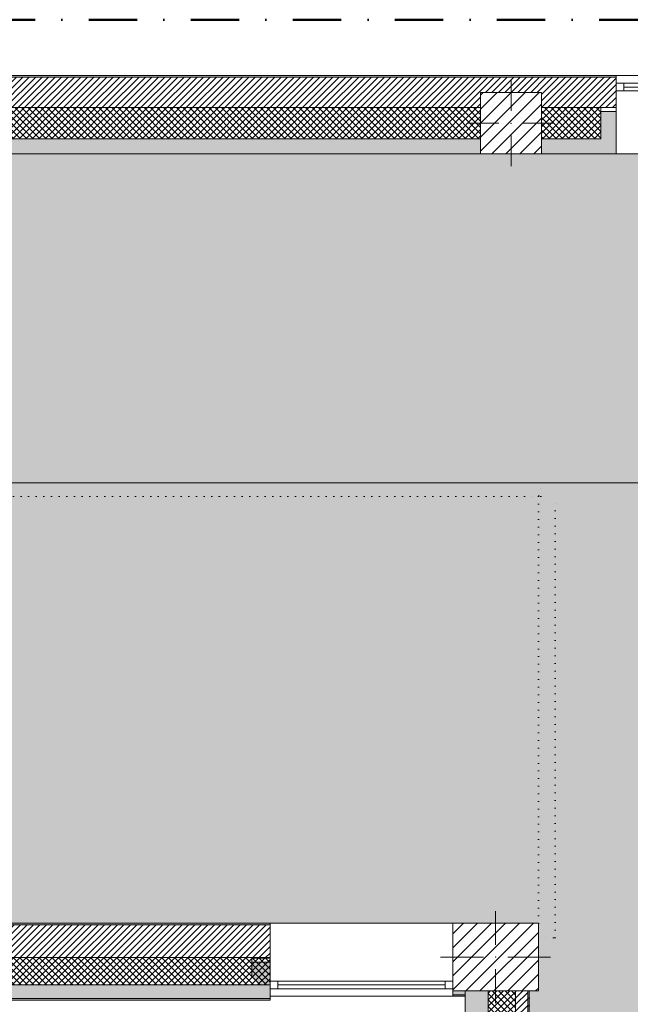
# Model space of a CAD drawing. Header units: millimetres. Extents: x -30280 to 19093, y -19247 to 4746.
# Tile 18 of 41: x -5028 to -1017, y -1726 to 4746. Entities that reach past the tile are written whole.
import ezdxf

# ---------------------------------------------------------------- set-up
doc = ezdxf.new("R2010")
doc.units = ezdxf.units.MM
doc.header["$MEASUREMENT"] = 0
for name, pattern in [('Punteado_1', [50, 0, -50]), ('Punto & Rayas', [670.277762, 317.5, -176.388889, 0, -176.388874]), ('Wipeout_Contour', [1000, 0, -1000])]:
    doc.linetypes.add(name, pattern=pattern)
for name, color, linetype, lineweight, true_color in [('01_2D_Ambit_Pluma_Nº__242', 7, 'Continuous', 50, 0xfb0013), ('12_FAÇ_Façana_Pluma_Nº__102', 7, 'Continuous', 5, 0xcccccc), ('12_FAÇ_Façana_Pluma_Nº__174', 7, 'Continuous', 13, 0xe4ad2c), ('12_FAÇ_Façana_Pluma_Nº__176', 7, 'Continuous', 15, 0x93a0c6), ('12_FAÇ_Façana_Pluma_Nº__43', 7, 'Continuous', 5, 0xa4a4a6), ('14_PAV_Paviment existent_Pluma_Nº__197', 7, 'Continuous', 0, 0xffe68e), ('Ventanas Archicad_Pluma_Nº__23', 7, 'Continuous', 5, 0xa4a4a6), ('Ventanas Archicad_Pluma_Nº__3', 7, 'Continuous', 5, 0xa4a4a4), ('Ventanas Archicad_Pluma_Nº__43', 7, 'Continuous', 5, 0xa4a4a6)]:
    doc.layers.add(name, color=color, linetype=linetype, lineweight=lineweight, true_color=true_color)
for name, color, linetype in [('10_ESTR_Pilars', 7, 'Continuous'), ('12_FAÇ_Façana', 7, 'Continuous'), ('14_PAV_Paviment existent', 7, 'Continuous'), ('Demolido_07_CR_Cel Ras', 7, 'Continuous'), ('Demolido_08_Envans', 7, 'Continuous'), ('Demolido_Puertas Archicad', 7, 'Continuous'), ('Ventanas Archicad', 7, 'Continuous')]:
    doc.layers.add(name, color=color, linetype=linetype)
for name, color, linetype, lineweight in [('10_ESTR_Pilars_Pluma_Nº__20', 1, 'Continuous', 5), ('10_ESTR_Pilars_Pluma_Nº__28', 7, 'Continuous', 20), ('10_ESTR_Pilars_Pluma_Nº__42', 8, 'Continuous', 25), ('12_FAÇ_Façana_Pluma_Nº__1', 7, 'Continuous', 5), ('12_FAÇ_Façana_Pluma_Nº__2', 8, 'Continuous', 5), ('12_FAÇ_Façana_Pluma_Nº__7', 7, 'Continuous', 5), ('14_PAV_Paviment existent_Pluma_Nº__89', 7, 'Continuous', 5), ('Demolido_07_CR_Cel Ras_Pluma_Nº__1', 7, 'Continuous', 5), ('Demolido_07_CR_Cel Ras_Pluma_Nº__100', 2, 'Continuous', 5), ('Demolido_08_Envans_Pluma_Nº__1', 7, 'Continuous', 5), ('Demolido_08_Envans_Pluma_Nº__100', 2, 'Continuous', 5), ('Demolido_Puertas Archicad_Pluma_Nº__1', 7, 'Continuous', 5), ('Demolido_Puertas Archicad_Pluma_Nº__100', 2, 'Continuous', 5), ('Ventanas Archicad_Pluma_Nº__1', 7, 'Continuous', 5), ('Ventanas Archicad_Pluma_Nº__7', 7, 'Continuous', 5)]:
    doc.layers.add(name, color=color, linetype=linetype, lineweight=lineweight)
pattern_1 = [(45, (0, 0), (-21.213203, 21.213203), [])]
pattern_2 = [(45, (0, 0), (-21.2132, 21.2132), []), (135, (0, 0), (21.2132, 21.2132), [])]
pattern_3 = [(0, (0, 0), (0, 75), [0, -75])]
pattern_4 = [(45, (0, 0), (-45.9619, 45.9619), [])]

# ---------------------------------------------------------------- blocks, each defined once
blk = doc.blocks.new('Forjado_1_1', base_point=(5758.9, 1700.9))
at = {"layer": '14_PAV_Paviment existent_Pluma_Nº__197', "linetype": 'Continuous', "lineweight": 0, "true_color": 0x3f3923}
blk.add_hatch(color=39, dxfattribs=at).paths.add_polyline_path([(5758.9, 1700.9), (5758.9, 3863.5), (-28038.7, 3863.5), (-28050.8, 1700.9)])
at = {"layer": '14_PAV_Paviment existent_Pluma_Nº__89', "color": 7, "linetype": 'Continuous', "lineweight": 5, "flags": 128}
blk.add_lwpolyline([(5758.9, 1700.9), (-28050.8, 1700.9), (-28038.7, 3863.5), (5758.9, 3863.5)], close=True, dxfattribs=at)
blk = doc.blocks.new('Forjado_3_1', base_point=(-28092.2, -1194))
at = {"layer": 'Demolido_07_CR_Cel Ras_Pluma_Nº__100', "linetype": 'Continuous', "lineweight": 0, "true_color": 0x3f3f00}
blk.add_hatch(color=48, dxfattribs=at).paths.add_polyline_path([(-28092.2, -1194), (-1681.1, -1194), (-1681.1, -12339), (-1971.1, -12439), (-18763.6, -12339), (-18763.6, -17084), (-1670.4, -17244), (5828.9, -17239), (5828.9, -16789), (6428.9, -16799), (6428.9, -12439), (6178.9, -12439), (6061.7, -1189.8), (7253.9, -1194), (7253.9, 3863.5), (-28092.2, 3863.5)])
at = {"layer": 'Demolido_07_CR_Cel Ras_Pluma_Nº__1', "color": 7, "linetype": 'Punteado_1', "lineweight": 5, "flags": 128}
blk.add_lwpolyline([(-28092.2, -1194), (-1681.1, -1194), (-1681.1, -12339), (-1971.1, -12439), (-18763.6, -12339), (-18763.6, -17084), (-1670.4, -17244), (5828.9, -17239), (5828.9, -16789), (6428.9, -16799), (6428.9, -12439), (6178.9, -12439), (6061.7, -1189.8), (7253.9, -1194), (7253.9, 3863.5), (-28092.2, 3863.5)], close=True, dxfattribs=at)
blk = doc.blocks.new('Muro_1_1', base_point=(-1681.1, -1194))
at = {"layer": '12_FAÇ_Façana_Pluma_Nº__102', "linetype": 'Continuous', "lineweight": 0, "true_color": 0xe5e5e5}
blk.add_hatch(color=254, dxfattribs=at).paths.add_polyline_path([(-2101.1, -1639), (-2101.1, -10659), (-1951.1, -10659), (-1951.1, -7439), (-1971.1, -7439), (-1971.1, -6989), (-1951.1, -6989), (-1951.1, -1639)])
at = {"layer": '12_FAÇ_Façana_Pluma_Nº__174', "linetype": 'Continuous', "lineweight": 13, "true_color": 0xe4ad2c}
h = blk.add_hatch(dxfattribs=at)
h.set_pattern_fill('SATE_Aislamiento_0001', color=42, style=0, pattern_type=2)
h.set_pattern_definition(pattern_2)
h.paths.add_polyline_path([(-1951.1, -6989), (-1771.1, -6989), (-1771.1, -1639), (-1951.1, -1639)])
at = {"layer": '12_FAÇ_Façana_Pluma_Nº__176', "linetype": 'Continuous', "lineweight": 0, "true_color": 0x495063}
blk.add_hatch(color=251, dxfattribs=at).paths.add_polyline_path([(-1691.1, -1639), (-1691.1, -6989), (-1681.1, -6989), (-1681.1, -1639)])
at = {"layer": '12_FAÇ_Façana_Pluma_Nº__2', "linetype": 'Continuous', "lineweight": 5}
h = blk.add_hatch(dxfattribs=at)
h.set_pattern_fill('Ceramic_0001', color=8, style=0, pattern_type=2)
h.set_pattern_definition(pattern_1)
h.paths.add_polyline_path([(-1771.1, -1639), (-1771.1, -6989), (-1691.1, -6989), (-1691.1, -1639)])
at = {"layer": '12_FAÇ_Façana_Pluma_Nº__7', "color": 7, "linetype": 'Continuous', "lineweight": 5}
for p, q in [((-1951.1, -1639), (-1951.1, -6989)), ((-1771.1, -6989), (-1771.1, -1639)), ((-1691.1, -6989), (-1691.1, -1639))]:
    blk.add_line(p, q, dxfattribs=at)
at = {"layer": '12_FAÇ_Façana_Pluma_Nº__7', "color": 7, "linetype": 'Continuous', "lineweight": 5, "flags": 128}
for points in [[(-2101.1, -1639), (-2101.1, -10659)], [(-1681.1, -6989), (-1681.1, -1639)]]:
    blk.add_lwpolyline(points, dxfattribs=at)
blk = doc.blocks.new('Ventana Vertical Multi-Faja 27_2')
at = {"layer": 'Ventanas Archicad_Pluma_Nº__23', "color": 253, "linetype": 'Continuous', "lineweight": 5, "true_color": 0xa4a4a6}
for p, q in [((-600, 0), (-550, 0)), ((-550, 0), (-550, -50)), ((550, -50), (550, 0)), ((550, 0), (600, 0)), ((-550, -50), (-600, -50)), ((600, -50), (550, -50))]:
    blk.add_line(p, q, dxfattribs=at)
at = {"layer": 'Ventanas Archicad_Pluma_Nº__3', "color": 253, "linetype": 'Continuous', "lineweight": 5, "true_color": 0xa4a4a4}
for p, q in [((-600, 50), (600, 50)), ((-550, 0), (550, 0)), ((-550, -25), (550, -25)), ((550, -50), (-550, -50)), ((-600, -465), (600, -465))]:
    blk.add_line(p, q, dxfattribs=at)
at = {"layer": 'Ventanas Archicad_Pluma_Nº__43', "color": 253, "linetype": 'Continuous', "lineweight": 5, "true_color": 0xa4a4a6}
for p, q in [((-600, -160), (-600, -185)), ((600, -160), (600, -185))]:
    blk.add_line(p, q, dxfattribs=at)
at = {"layer": 'Ventanas Archicad_Pluma_Nº__7', "color": 7, "linetype": 'Continuous', "lineweight": 5}
for p, q in [((-600, 50), (-600, 40)), ((-600, 40), (-600, 0)), ((-600, 0), (-600, -50)), ((-600, 0), (-600, -50)), ((600, 50), (600, 40)), ((600, 40), (600, 0)), ((600, 0), (600, -50)), ((600, 0), (600, -50)), ((-600, -50), (-600, -160)), ((600, -50), (600, -160)), ((-600, -185), (-600, -365)), ((-600, -185), (-600, -365)), ((600, -185), (600, -365)), ((600, -185), (600, -365)), ((-600, -365), (-600, -465)), ((-600, -365), (-600, -465)), ((600, -365), (600, -465)), ((600, -365), (600, -465))]:
    blk.add_line(p, q, dxfattribs=at)
blk = doc.blocks.new('Muro_3_1', base_point=(11882.6, 4378.5))
at = {"layer": '12_FAÇ_Façana', "linetype": 'Continuous', "lineweight": 0, "true_color": 0x000000}
h = blk.add_hatch(dxfattribs=at)
h.set_pattern_fill('Yeso_0001', color=18, style=0, pattern_type=2)
h.set_pattern_definition(pattern_3)
h.paths.add_polyline_path([(-1110.5, 4168.5), (-1210.5, 4168.5), (-1210.5, 4143.5), (-1110.5, 4143.5)])
at = {"layer": '12_FAÇ_Façana_Pluma_Nº__102', "linetype": 'Continuous', "lineweight": 0, "true_color": 0xe5e5e5}
for points in [[(-1210.5, 3963.5), (-1110.5, 3863.5), (-1110.5, 4143.5), (-1210.5, 4143.5)], [(-7000.5, 3963.5), (-7000.5, 3863.5), (-2000.5, 3863.5), (-2000.5, 3963.5)], [(-1600.5, 3963.5), (-1600.5, 3863.5), (-1110.5, 3863.5), (-1210.5, 3963.5)]]:
    blk.add_hatch(color=254, dxfattribs=at).paths.add_polyline_path(points)
at = {"layer": '12_FAÇ_Façana_Pluma_Nº__174', "linetype": 'Continuous', "lineweight": 13, "true_color": 0xe4ad2c}
h = blk.add_hatch(dxfattribs=at)
h.set_pattern_fill('SATE_Aislamiento_0001', color=42, style=0, pattern_type=2)
h.set_pattern_definition(pattern_2)
h.paths.add_polyline_path([(-7000.5, 3963.5), (-2000.5, 3963.5), (-2000.5, 4168.5), (-7000.5, 4168.5)])
h = blk.add_hatch(dxfattribs=at)
h.set_pattern_fill('SATE_Aislamiento_0001', color=42, style=0, pattern_type=2)
h.set_pattern_definition(pattern_2)
h.paths.add_polyline_path([(-1600.5, 4168.5), (-1600.5, 3963.5), (-1210.5, 3963.5), (-1210.5, 4143.5), (-1210.5, 4168.5)])
at = {"layer": '12_FAÇ_Façana_Pluma_Nº__176', "linetype": 'Continuous', "lineweight": 0, "true_color": 0x495063}
blk.add_hatch(color=251, dxfattribs=at).paths.add_polyline_path([(-25879.1, 4368.5), (-1110.5, 4368.5), (-1110.5, 4378.5), (-25879.1, 4378.5)])
at = {"layer": '12_FAÇ_Façana_Pluma_Nº__2', "linetype": 'Continuous', "lineweight": 5}
h = blk.add_hatch(dxfattribs=at)
h.set_pattern_fill('Ceramic_0001', color=8, style=0, pattern_type=2)
h.set_pattern_definition(pattern_1)
h.paths.add_polyline_path([(-1110.5, 4368.5), (-25879.1, 4368.5), (-25879.1, 4168.5), (-21909.8, 4168.5), (-21909.8, 4268), (-21509.8, 4268), (-21509.8, 4168.5), (-18909.8, 4168.5), (-18909.8, 4268), (-18509.8, 4268), (-18509.8, 4168.5), (-7400.5, 4168.5), (-7400.5, 4268), (-7000.5, 4268), (-7000.5, 4168.5), (-2000.5, 4168.5), (-2000.5, 4268), (-1600.5, 4268), (-1600.5, 4168.5), (-1110.5, 4168.5)])
at = {"layer": '12_FAÇ_Façana_Pluma_Nº__43', "color": 253, "linetype": 'Continuous', "lineweight": 5, "true_color": 0xa4a4a6}
for p, q in [((-1210.5, 4168.5), (-1110.5, 4168.5)), ((-1210.5, 4143.5), (-1210.5, 4168.5)), ((-1110.5, 4143.5), (-1210.5, 4143.5)), ((-1110.5, 4168.5), (-1110.5, 4143.5))]:
    blk.add_line(p, q, dxfattribs=at)
at = {"layer": '12_FAÇ_Façana_Pluma_Nº__7', "color": 7, "linetype": 'Continuous', "lineweight": 5}
for p, q in [((-1110.5, 4368.5), (-25879.1, 4368.5)), ((-1110.5, 4378.5), (-1110.5, 4368.5)), ((-1110.5, 4368.5), (-1110.5, 4328.5)), ((-1110.5, 4328.5), (-1110.5, 4278.5)), ((-1110.5, 4278.5), (-1110.5, 4168.5)), ((-2000.5, 4168.5), (-7000.5, 4168.5)), ((-1210.5, 4168.5), (-1600.5, 4168.5)), ((-1210.5, 3963.5), (-1210.5, 4143.5)), ((-1110.5, 4143.5), (-1110.5, 3963.5)), ((-1110.5, 4143.5), (-1110.5, 3963.5)), ((-7000.5, 3963.5), (-2000.5, 3963.5)), ((-1600.5, 3963.5), (-1210.5, 3963.5)), ((-1110.5, 3963.5), (-1110.5, 3863.5)), ((-1110.5, 3963.5), (-1110.5, 3863.5))]:
    blk.add_line(p, q, dxfattribs=at)
at = {"layer": '12_FAÇ_Façana_Pluma_Nº__7', "color": 7, "linetype": 'Continuous', "lineweight": 5, "flags": 128}
for points in [[(-1110.5, 4378.5), (-25879.1, 4378.5)], [(-7000.5, 3863.5), (-2000.5, 3863.5)], [(-1600.5, 3863.5), (-1110.5, 3863.5)]]:
    blk.add_lwpolyline(points, dxfattribs=at)
at = {"layer": 'Ventanas Archicad', "color": 253, "linetype": 'Continuous', "lineweight": 5, "true_color": 0xa4a4a6, "xscale": -1, "zscale": 1000}
blk.add_blockref('Ventana Vertical Multi-Faja 27_2', (-510.5, 4328.5), dxfattribs=at)
blk = doc.blocks.new('Muro_7_1', base_point=(-5726, -1194))
at = {"layer": '12_FAÇ_Façana_Pluma_Nº__102', "linetype": 'Continuous', "lineweight": 0, "true_color": 0xe5e5e5}
for points in [[(-5726, -1689), (-3383.4, -1689), (-3383.4, -1599), (-5726, -1599)], [(-5726, -1699), (-3383.4, -1699), (-3383.4, -1689), (-5726, -1689)]]:
    blk.add_hatch(color=254, dxfattribs=at).paths.add_polyline_path(points)
at = {"layer": '12_FAÇ_Façana_Pluma_Nº__174', "linetype": 'Continuous', "lineweight": 13, "true_color": 0xe4ad2c}
h = blk.add_hatch(dxfattribs=at)
h.set_pattern_fill('SATE_Aislamiento_0001', color=42, style=0, pattern_type=2)
h.set_pattern_definition(pattern_2)
h.paths.add_polyline_path([(-5726, -1599), (-3383.4, -1599), (-3383.4, -1419), (-5726, -1419)])
at = {"layer": '12_FAÇ_Façana_Pluma_Nº__176', "linetype": 'Continuous', "lineweight": 0, "true_color": 0x495063}
blk.add_hatch(color=251, dxfattribs=at).paths.add_polyline_path([(-3383.4, -1194), (-5726, -1194), (-5726, -1204), (-3383.4, -1204)])
at = {"layer": '12_FAÇ_Façana_Pluma_Nº__2', "linetype": 'Continuous', "lineweight": 5}
h = blk.add_hatch(dxfattribs=at)
h.set_pattern_fill('Ceramic_0001', color=8, style=0, pattern_type=2)
h.set_pattern_definition(pattern_1)
h.paths.add_polyline_path([(-5726, -1419), (-3383.4, -1419), (-3383.4, -1204), (-5726, -1204)])
at = {"layer": '12_FAÇ_Façana_Pluma_Nº__7', "color": 7, "linetype": 'Continuous', "lineweight": 5}
for p, q in [((-3383.4, -1204), (-5726, -1204)), ((-5726, -1419), (-3383.4, -1419)), ((-5726, -1599), (-3383.4, -1599)), ((-5726, -1689), (-3383.4, -1689))]:
    blk.add_line(p, q, dxfattribs=at)
at = {"layer": '12_FAÇ_Façana_Pluma_Nº__7', "color": 7, "linetype": 'Continuous', "lineweight": 5, "flags": 128}
for points in [[(-3383.4, -1194), (-5726, -1194)], [(-5726, -1419), (-5726, -1424)], [(-3383.4, -1424), (-3383.4, -1419)], [(-5726, -1544), (-5726, -1599)], [(-3383.4, -1599), (-3383.4, -1544)], [(-5726, -1664), (-5726, -1699)], [(-3383.4, -1699), (-3383.4, -1664)], [(-5726, -1699), (-3383.4, -1699)]]:
    blk.add_lwpolyline(points, dxfattribs=at)
blk = doc.blocks.new('Ventana Vertical Multi-Faja 27_7')
at = {"layer": 'Ventanas Archicad_Pluma_Nº__1', "color": 7, "linetype": 'Continuous', "lineweight": 5}
for p, q in [((-600, 50), (600, 50)), ((-600, 0), (-550, 0)), ((-550, 0), (-550, -50)), ((-550, 0), (550, 0)), ((550, -50), (550, 0)), ((550, 0), (600, 0)), ((-550, -50), (-600, -50)), ((-550, -25), (550, -25)), ((550, -50), (-550, -50)), ((600, -50), (550, -50)), ((-600, -200), (-600, -175)), ((600, -200), (600, -175)), ((-600, -430), (600, -430))]:
    blk.add_line(p, q, dxfattribs=at)
at = {"layer": 'Ventanas Archicad_Pluma_Nº__7', "color": 7, "linetype": 'Continuous', "lineweight": 5}
for p, q in [((-600, 50), (-600, 40)), ((-600, 40), (-600, 0)), ((-600, 40), (-600, 0)), ((-600, 0), (-600, -50)), ((-600, 0), (-600, -50)), ((-600, 0), (-600, -50)), ((-600, 0), (-600, -50)), ((600, 50), (600, 40)), ((600, 40), (600, 0)), ((600, 40), (600, 0)), ((600, 0), (600, -50)), ((600, 0), (600, -50)), ((600, 0), (600, -50)), ((600, 0), (600, -50)), ((-600, -50), (-600, -80)), ((-600, -50), (-600, -80)), ((600, -50), (600, -80)), ((600, -50), (600, -80)), ((-600, -80), (-600, -175)), ((-600, -80), (-600, -175)), ((600, -80), (600, -175)), ((600, -80), (600, -175)), ((-600, -200), (-600, -420)), ((600, -200), (600, -420)), ((-600, -420), (-600, -430)), ((600, -420), (600, -430))]:
    blk.add_line(p, q, dxfattribs=at)
blk = doc.blocks.new('Muro_20_1', base_point=(-3383.4, -1194))
at = {"layer": '12_FAÇ_Façana', "linetype": 'Continuous', "lineweight": 0, "true_color": 0x000000}
h = blk.add_hatch(dxfattribs=at)
h.set_pattern_fill('Yeso_0001', color=18, style=0, pattern_type=2)
h.set_pattern_definition(pattern_3)
h.paths.add_polyline_path([(-3383.4, -1424), (-3503.4, -1424), (-3503.4, -1449), (-3383.4, -1449)])
h = blk.add_hatch(dxfattribs=at)
h.set_pattern_fill('Yeso_0001', color=18, style=0, pattern_type=2)
h.set_pattern_definition(pattern_3)
h.paths.add_polyline_path([(-2183.4, -1424), (-2183.4, -1449), (-2063.4, -1449), (-2063.4, -1424)])
at = {"layer": '12_FAÇ_Façana_Pluma_Nº__102', "linetype": 'Continuous', "lineweight": 0, "true_color": 0xe5e5e5}
for points in [[(-3503.4, -1544), (-3383.4, -1664), (-3383.4, -1449), (-3503.4, -1449)], [(-2063.4, -1544), (-2063.4, -1449), (-2183.4, -1449), (-2183.4, -1664)], [(-2183.4, -1664), (-2101.1, -1664), (-2101.1, -1639), (-2158.4, -1639)]]:
    blk.add_hatch(color=254, dxfattribs=at).paths.add_polyline_path(points)
at = {"layer": '12_FAÇ_Façana_Pluma_Nº__176', "linetype": 'Continuous', "lineweight": 0, "true_color": 0x495063}
blk.add_hatch(color=251, dxfattribs=at).paths.add_polyline_path([(-2183.4, -1674), (-2101.1, -1674), (-2101.1, -1664), (-2183.4, -1664)])
at = {"layer": '12_FAÇ_Façana_Pluma_Nº__1', "color": 7, "linetype": 'Continuous', "lineweight": 5}
for p, q in [((-3503.4, -1424), (-3383.4, -1424)), ((-3503.4, -1449), (-3503.4, -1424)), ((-3383.4, -1449), (-3503.4, -1449)), ((-3383.4, -1424), (-3383.4, -1449)), ((-2183.4, -1424), (-2183.4, -1449)), ((-2063.4, -1424), (-2183.4, -1424)), ((-2183.4, -1449), (-2063.4, -1449)), ((-2063.4, -1449), (-2063.4, -1424))]:
    blk.add_line(p, q, dxfattribs=at)
at = {"layer": '12_FAÇ_Façana_Pluma_Nº__7', "color": 7, "linetype": 'Continuous', "lineweight": 5}
for p, q in [((-3383.4, -1204), (-3383.4, -1194)), ((-3383.4, -1424), (-3383.4, -1204)), ((-2183.4, -1204), (-2183.4, -1194)), ((-2183.4, -1424), (-2183.4, -1204)), ((-3503.4, -1544), (-3503.4, -1449)), ((-3383.4, -1544), (-3383.4, -1449)), ((-3383.4, -1544), (-3383.4, -1449)), ((-2183.4, -1544), (-2183.4, -1449)), ((-2183.4, -1544), (-2183.4, -1449)), ((-2063.4, -1544), (-2063.4, -1449)), ((-3383.4, -1574), (-3383.4, -1544)), ((-3383.4, -1574), (-3383.4, -1544)), ((-2183.4, -1574), (-2183.4, -1544)), ((-2183.4, -1574), (-2183.4, -1544)), ((-3383.4, -1624), (-3383.4, -1574)), ((-3383.4, -1624), (-3383.4, -1574)), ((-2183.4, -1624), (-2183.4, -1574)), ((-2183.4, -1624), (-2183.4, -1574)), ((-3383.4, -1664), (-3383.4, -1624)), ((-3383.4, -1664), (-3383.4, -1624)), ((-3383.4, -1674), (-3383.4, -1664)), ((-2183.4, -1664), (-2183.4, -1624)), ((-2183.4, -1664), (-2183.4, -1624)), ((-2183.4, -1664), (-2101.1, -1664)), ((-2183.4, -1674), (-2183.4, -1664))]:
    blk.add_line(p, q, dxfattribs=at)
at = {"layer": '12_FAÇ_Façana_Pluma_Nº__7', "color": 7, "linetype": 'Continuous', "lineweight": 5, "flags": 128}
for points in [[(-2183.4, -1674), (-2101.1, -1674)], [(-2101.1, -1674), (-2101.1, -1639)]]:
    blk.add_lwpolyline(points, dxfattribs=at)
at = {"layer": 'Ventanas Archicad', "color": 253, "linetype": 'Continuous', "lineweight": 5, "true_color": 0xa4a4a6, "zscale": 1000, "rotation": 180}
blk.add_blockref('Ventana Vertical Multi-Faja 27_7', (-2783.4, -1624), dxfattribs=at)
blk = doc.blocks.new('Muro_91_1', base_point=(-1511.1, -1289))
at = {"layer": 'Demolido_08_Envans_Pluma_Nº__100', "linetype": 'Continuous', "lineweight": 5}
for points in [[(-1621.1, 1610.9), (-1621.1, -1289), (-1611.1, -1289), (-1611.1, 1610.9)], [(-1521.1, -1289), (-1521.1, 1610.9), (-1611.1, 1610.9), (-1611.1, -1289)], [(-1511.1, -1289), (-1511.1, 1610.9), (-1521.1, 1610.9), (-1521.1, -1289)]]:
    blk.add_hatch(color=2, dxfattribs=at).paths.add_polyline_path(points)
at = {"layer": 'Demolido_08_Envans_Pluma_Nº__1', "color": 7, "linetype": 'Punteado_1', "lineweight": 5, "flags": 128}
for points in [[(-1621.1, 1610.9), (-1621.1, -1289)], [(-1511.1, -1289), (-1511.1, 1610.9)], [(-1611.1, -1289), (-1621.1, -1289)], [(-1521.1, -1289), (-1611.1, -1289)], [(-1511.1, -1289), (-1521.1, -1289)]]:
    blk.add_lwpolyline(points, dxfattribs=at)
blk = doc.blocks.new('Puerta Corredera Exterior 27[26]_1')
at = {"layer": 'Demolido_Puertas Archicad_Pluma_Nº__100', "linetype": 'Continuous', "lineweight": 5}
blk.add_hatch(color=2, dxfattribs=at).paths.add_polyline_path([(-104.5, 1745.9), (-104.5, 1705.9), (1843.1, 1705.9), (1843.1, 1745.9)])
at = {"layer": 'Demolido_Puertas Archicad_Pluma_Nº__1', "color": 7, "linetype": 'Punteado_1', "lineweight": 5}
for p, q in [((1069.3, 1845.9), (1019.3, 1895.9)), ((869.3, 1845.9), (1069.3, 1845.9)), ((1069.3, 1845.9), (1019.3, 1795.9)), ((-1614.7, 1700.9), (-1604.7, 1700.9)), ((-1604.7, 1610.9), (-1604.7, 1700.9)), ((-104.5, 1745.9), (1843.1, 1745.9)), ((-104.5, 1705.9), (-104.5, 1745.9)), ((1843.1, 1705.9), (-104.5, 1705.9)), ((332.9, 1700.9), (322.9, 1700.9)), ((322.9, 1610.9), (322.9, 1700.9)), ((1843.1, 1745.9), (1843.1, 1705.9))]:
    blk.add_line(p, q, dxfattribs=at)
blk = doc.blocks.new('Muro_106_1', base_point=(-18761.1, 1610.9))
at = {"layer": 'Demolido_08_Envans_Pluma_Nº__100', "linetype": 'Continuous', "lineweight": 5}
for points in [[(-8376.2, 1690.9), (-1614.7, 1690.9), (-1614.7, 1700.9), (-8376.2, 1700.9)], [(-8376.2, 1620.9), (-1614.7, 1620.9), (-1614.7, 1690.9), (-8376.2, 1690.9)], [(-1614.7, 1700.9), (-1614.7, 1690.9), (-1614.7, 1610.9), (-1604.7, 1610.9), (-1604.7, 1700.9)], [(-8376.2, 1620.9), (-8376.2, 1610.9), (-1621.1, 1610.9), (-1621.1, 1620.9)], [(-1621.1, 1620.9), (-1621.1, 1610.9), (-1614.7, 1610.9), (-1614.7, 1620.9)]]:
    blk.add_hatch(color=2, dxfattribs=at).paths.add_polyline_path(points)
at = {"layer": 'Demolido_08_Envans_Pluma_Nº__1', "color": 7, "linetype": 'Punteado_1', "lineweight": 5}
for p in [(-1614.7, 1700.9), (-1604.7, 1610.9)]:
    blk.add_line(p, (-1604.7, 1700.9), dxfattribs=at)
at = {"layer": 'Demolido_08_Envans_Pluma_Nº__1', "color": 7, "linetype": 'Punteado_1', "lineweight": 5, "flags": 128}
for points in [[(-1614.7, 1700.9), (-8376.2, 1700.9)], [(-8376.2, 1610.9), (-1621.1, 1610.9)]]:
    blk.add_lwpolyline(points, dxfattribs=at)
at = {"layer": 'Demolido_Puertas Archicad', "color": 7, "linetype": 'Punteado_1', "lineweight": 5}
blk.add_blockref('Puerta Corredera Exterior 27[26]_1', (0, 0), dxfattribs=at)
blk = doc.blocks.new('Pilar_6_1', base_point=(-1902.3, -1416.5))
at = {"color": 254, "linetype": 'Wipeout_Contour', "lineweight": 0, "ltscale": 9537.1046}
blk.add_wipeout([(-2183.4, -1639), (-1621.1, -1639), (-1621.1, -1194), (-2183.4, -1194)], dxfattribs=at).dxf.layer = '10_ESTR_Pilars'
at = {"layer": '10_ESTR_Pilars_Pluma_Nº__42', "linetype": 'Continuous', "lineweight": 25}
h = blk.add_hatch(dxfattribs=at)
h.set_pattern_fill('00_GCT_trama_45º_e1_400__05', color=8, style=0, pattern_type=2)
h.set_pattern_definition(pattern_4)
h.paths.add_polyline_path([(-2183.4, -1639), (-1621.1, -1639), (-1621.1, -1194), (-2183.4, -1194)])
at = {"layer": '10_ESTR_Pilars_Pluma_Nº__20', "color": 1, "linetype": 'Continuous', "lineweight": 5}
for p, q in [((-1902.3, -1336.5), (-1902.3, -1114)), ((-1982.3, -1416.5), (-2263.4, -1416.5)), ((-1822.3, -1416.5), (-1541.1, -1416.5)), ((-1902.3, -1496.5), (-1902.3, -1719))]:
    blk.add_line(p, q, dxfattribs=at)
blk.add_point((-1902.3, -1416.5), dxfattribs=at)
at = {"layer": '10_ESTR_Pilars_Pluma_Nº__28', "color": 7, "linetype": 'Continuous', "lineweight": 20, "flags": 128}
blk.add_lwpolyline([(-2183.4, -1639), (-1621.1, -1639), (-1621.1, -1194), (-2183.4, -1194)], close=True, dxfattribs=at)
blk = doc.blocks.new('Pilar_32_1', base_point=(-1800.5, 4065.7))
at = {"color": 254, "linetype": 'Wipeout_Contour', "lineweight": 0, "ltscale": 17804.353941}
blk.add_wipeout([(-2000.5, 3863.5), (-1600.5, 3863.5), (-1600.5, 4268), (-2000.5, 4268)], dxfattribs=at).dxf.layer = '10_ESTR_Pilars'
at = {"layer": '10_ESTR_Pilars_Pluma_Nº__42', "linetype": 'Continuous', "lineweight": 25}
h = blk.add_hatch(dxfattribs=at)
h.set_pattern_fill('00_GCT_trama_45º_e1_400__05', color=8, style=0, pattern_type=2)
h.set_pattern_definition(pattern_4)
h.paths.add_polyline_path([(-2000.5, 3863.5), (-1600.5, 3863.5), (-1600.5, 4268), (-2000.5, 4268)])
at = {"layer": '10_ESTR_Pilars_Pluma_Nº__20', "color": 1, "linetype": 'Continuous', "lineweight": 5}
for p, q in [((-1800.5, 4145.7), (-1800.5, 4348)), ((-1880.5, 4065.7), (-2080.5, 4065.7)), ((-1720.5, 4065.7), (-1520.5, 4065.7)), ((-1800.5, 3985.7), (-1800.5, 3783.5))]:
    blk.add_line(p, q, dxfattribs=at)
blk.add_point((-1800.5, 4065.7), dxfattribs=at)
at = {"layer": '10_ESTR_Pilars_Pluma_Nº__28', "color": 7, "linetype": 'Continuous', "lineweight": 20, "flags": 128}
blk.add_lwpolyline([(-2000.5, 3863.5), (-1600.5, 3863.5), (-1600.5, 4268), (-2000.5, 4268)], close=True, dxfattribs=at)

msp = doc.modelspace()

# ---------------------------------------------------------------- linework, layer by layer
at = {"layer": '01_2D_Ambit_Pluma_Nº__242', "color": 1, "linetype": 'Punto & Rayas', "lineweight": 50, "true_color": 0xfb0013, "flags": 128}
msp.add_lwpolyline([(-28416.579, -2249.593), (-28416.579, 4745.928), (7590.116, 4745.928), (7590.116, -1864.54), (6642.921, -1864.54), (6642.921, -11392.724), (6642.921, -17756.595), (-18985.875, -17756.595), (-18985.875, -11834.879), (-2447.904, -11834.879), (-2447.904, -2249.593)], close=True, dxfattribs=at)

# ---------------------------------------------------------------- block references
at = {"layer": '12_FAÇ_Façana', "color": 7, "lineweight": 20}
for name, p in [('Muro_3_1', (11882.64, 4378.454)), ('Muro_7_1', (-5726, -1193.976)), ('Muro_20_1', (-3383.431, -1193.976)), ('Muro_1_1', (-1681.109, -1193.976))]:
    msp.add_blockref(name, p, dxfattribs=at)
at = {"layer": '14_PAV_Paviment existent', "color": 7, "linetype": 'Continuous', "lineweight": 5}
msp.add_blockref('Forjado_1_1', (5758.891, 1700.853), dxfattribs=at)
at = {"layer": 'Demolido_07_CR_Cel Ras', "color": 7, "linetype": 'Punteado_1', "lineweight": 5}
msp.add_blockref('Forjado_3_1', (-28092.187, -1193.976), dxfattribs=at)
at = {"layer": 'Demolido_08_Envans', "color": 7, "lineweight": 5}
for name, p in [('Muro_106_1', (-18761.109, 1610.853)), ('Muro_91_1', (-1511.109, -1288.976))]:
    msp.add_blockref(name, p, dxfattribs=at)

# ---------------------------------------------------------------- next in the draw order: block references
at = {"layer": '10_ESTR_Pilars', "color": 7, "lineweight": 20}
for name, p in [('Pilar_32_1', (-1800.468, 4065.732)), ('Pilar_6_1', (-1902.27, -1416.476))]:
    msp.add_blockref(name, p, dxfattribs=at)

doc.saveas('drawing.dxf')
